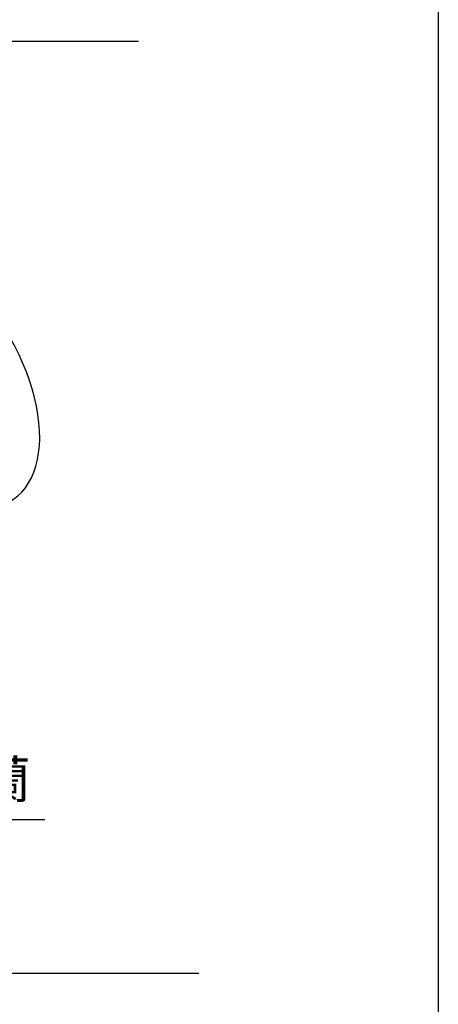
# Model space of a CAD drawing. Header units: millimetres. Extents: x 399 to 6076, y -1991 to 1602.
# Tile 25 of 256: x 2281 to 2415, y 622 to 937. Entities that reach past the tile are written whole.
import ezdxf

# ---------------------------------------------------------------- set-up
doc = ezdxf.new("R2010")
doc.units = ezdxf.units.MM
doc.layers.add('AM_5', color=3, linetype='Continuous', lineweight=25)
doc.layers.add('可見 (ISO)', color=7, linetype='Continuous', lineweight=25)
doc.styles.get("Standard").update_dxf_attribs({"font": 'arial.ttf'})

# ---------------------------------------------------------------- blocks, each defined once
blk = doc.blocks.new('*S343')
at = {"layer": 'AM_5'}
for p, q in [((1842.37, 409.37), (1822.26, 458.47)), ((1916.57, 409.37), (1842.37, 409.37))]:
    blk.add_line(p, q, dxfattribs=at)
at = {"layer": 'AM_5', "linetype": 'Continuous'}
blk.add_trace([(1824.12, 459.23), (1820.41, 457.72), (1817.72, 469.58)], dxfattribs=at)
at = {"layer": 'AM_5', "color": 2, "insert": (1846.54, 414.9), "char_height": 12, "attachment_point": 7}
blk.add_mtext('{\\fPMingLiU|b0|i0|c136|p18;夾爪法蘭}', dxfattribs=at)

msp = doc.modelspace()

# ---------------------------------------------------------------- linework, layer by layer
for p, q in [((1519.063, 930.522), (2319.063, 930.522)), ((1538.339, 632.4), (2338.381, 632.4))]:
    msp.add_line(p, q)
at = {"color": 7}
msp.add_lwpolyline([(1456.926, 1601.855), (2414.895, 1601.855), (2414.895, 272.102), (1456.926, 272.102)], close=True, dxfattribs=at)
at = {"layer": '可見 (ISO)'}
msp.add_ellipse((2255.661, 822.417), major_axis=(-22.5, 38.971), ratio=0.5773503, start_param=3.1168974, end_param=6.3078805, dxfattribs=at)

# ---------------------------------------------------------------- block references
at = {"layer": 'AM_5'}
msp.add_blockref('*S343', (372.535, 272.102), dxfattribs=at)

doc.saveas('drawing.dxf')
